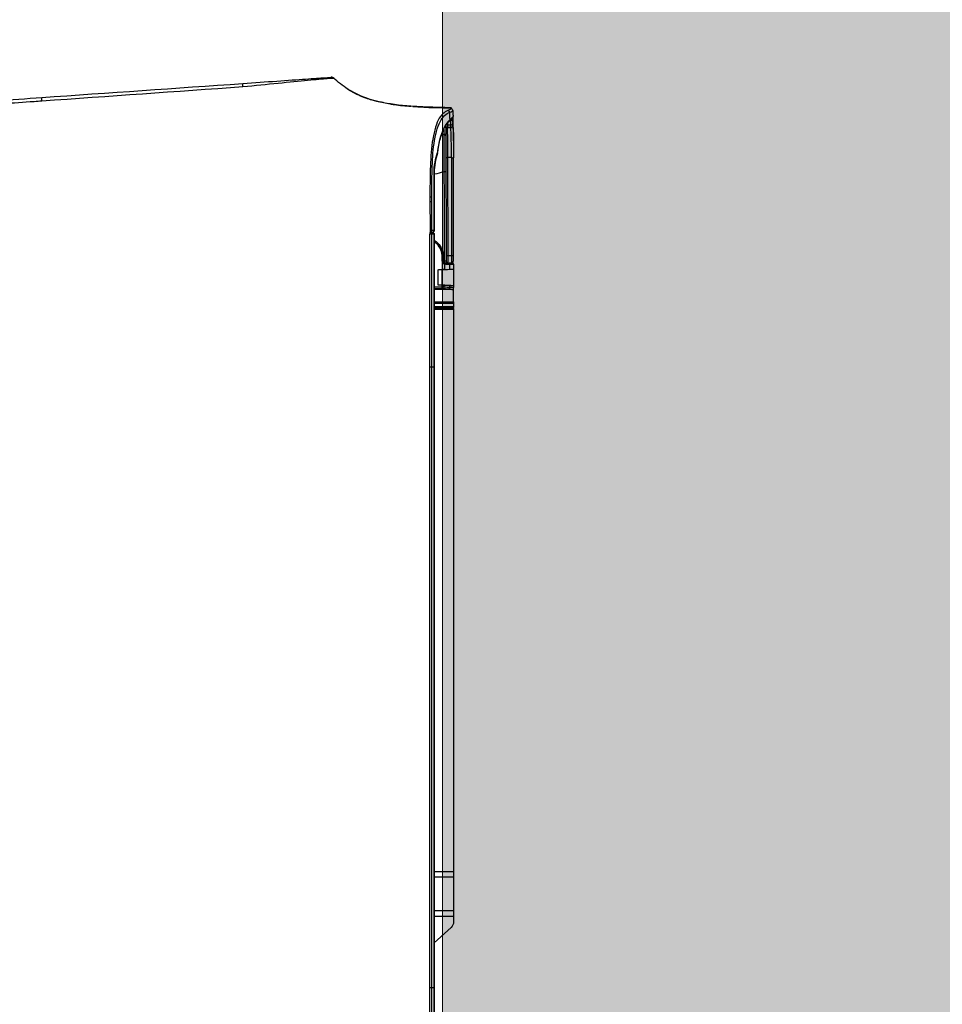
# Model space of a CAD drawing. Header units: millimetres. Extents: x 922208 to 1069538, y -182208 to -99877.
# Tile 54 of 256: x 982808 to 983044, y -175512 to -175260. Entities that reach past the tile are written whole.
import ezdxf

# ---------------------------------------------------------------- set-up
doc = ezdxf.new("R2010")
doc.units = ezdxf.units.MM
doc.header["$MEASUREMENT"] = 0
doc.linetypes.add('HIDDEN', pattern=[20, 10, -10])
doc.layers.add('IS_KLIM_urządzenia', color=3, linetype='Continuous')
for name, color, linetype, lineweight in [('IS_POWRÓT', 5, 'HIDDEN', 30), ('Nowe_220-A Ściany_Nr_pióra__19', 255, 'Continuous', 0), ('Nowe_220-A Ściany_Nr_pióra__27', 7, 'Continuous', 25)]:
    doc.layers.add(name, color=color, linetype=linetype, lineweight=lineweight)

# ---------------------------------------------------------------- blocks, each defined once
blk = doc.blocks.new('parter01')
at = {"layer": 'Nowe_220-A Ściany_Nr_pióra__19', "linetype": 'Continuous', "lineweight": 0}
blk.add_hatch(color=255, dxfattribs=at).paths.add_polyline_path([(983286.55073, -117780.02068), (983286.55073, -113250.02068), (982916.55073, -113250.02068), (982916.55073, -117780.02068)])
at = {"layer": 'Nowe_220-A Ściany_Nr_pióra__27', "color": 7, "linetype": 'Continuous', "lineweight": 0}
blk.add_lwpolyline([(982916.55073, -115500.02068), (982916.55073, -117780.02068)], dxfattribs=at)
blk = doc.blocks.new('G$CFEA986A8')
at = {"layer": 'IS_KLIM_urządzenia', "linetype": 'Continuous'}
for p, q in [((53.93, 200.11), (53.93, 200.96)), ((53.93, 199.16), (53.93, 200.11)), ((54.23, 201.26), (55.52, 201.26)), ((54.24, 200.26), (54.24, 199.31)), ((55.48, 200.26), (54.24, 200.26)), ((55.51, 198.89), (55.48, 200.26)), ((55.52, 201.26), (55.54, 201.26)), ((55.54, 201.26), (55.69, 198.26)), ((55.54, 201.26), (59.6, 201.26)), ((59.62, 201.26), (60.17, 201.26)), ((60.06, 200.26), (59.65, 200.26)), ((64.28, 201.26), (65.29, 201.26)), ((65.09, 201.06), (65.09, 200.26)), ((65.09, 200.26), (65.09, 196.29)), ((65.49, 201.26), (65.29, 201.26)), ((65.29, 200.27), (65.29, 201.26)), ((65.29, 200.27), (65.49, 200.27)), ((65.29, 196.29), (65.29, 200.27)), ((65.49, 201.26), (209.47, 201.26)), ((65.49, 201.26), (65.49, 200.27)), ((65.49, 200.27), (65.5, 196.29)), ((65.69, 200.26), (65.69, 201.06)), ((65.7, 196.29), (65.69, 200.26)), ((209.47, 196.29), (209.47, 201.26)), ((209.47, 201.26), (210.97, 201.26)), ((210.97, 201.26), (210.97, 196.29)), ((210.97, 201.26), (219.47, 201.26)), ((219.47, 196.29), (219.47, 201.26)), ((219.47, 201.26), (220.97, 201.26)), ((220.97, 201.26), (220.97, 196.29)), ((220.97, 201.26), (222.34, 201.26)), ((223.82, 200.61), (227.77, 196.29)), ((46.54, 196.29), (46.54, 196.24)), ((46.54, 195.58), (46.54, 195.13)), ((80.5, 196.29), (80.5, 196.24)), ((80.5, 196.24), (80.5, 195.58)), ((80.5, 195.58), (80.5, 195.13)), ((239.13, 196.24), (239.13, 196.29)), ((239.13, 195.13), (239.13, 195.58))]:
    blk.add_line(p, q, dxfattribs=at)
at = {"layer": 'IS_KLIM_urządzenia', "linetype": 'Continuous', "extrusion": (0, 0, -1)}
for centre, radius, start, end in [((-18.69, 199.74), 0.5, 182.0496, 269.8), ((-54.23, 200.96), 0.3, 0, 90), ((-222.34, 199.26), 2, 90, 137.5532), ((-45.54, 195.79), 0.5, 90, 180), ((-46.54, 195.79), 0.5, 0, 90)]:
    blk.add_arc(centre, radius, start, end, dxfattribs=at)
at = {"layer": 'IS_KLIM_urządzenia', "linetype": 'Continuous'}
for centre, radius, start, end in [((18.72, 200.56), 0.5, 357.7294, 89), ((65.29, 201.06), 0.2, 90, 179.94), ((65.49, 201.06), 0.2, 0.06, 90), ((25.66, 196.65), 0.5, 72.0675, 83.6302)]:
    blk.add_arc(centre, radius, start, end, dxfattribs=at)
for centre, major_axis, ratio, start_param, end_param in [((14.93, 200.53), (-0.026, 0.499), 0.9983, 0, 1.502362), ((15.36, 199.79), (0.457, 0.203), 0.909388, 1.232542, 2.687909), ((16.45, 200.61), (0.144, 0.479), 0.997743, 0.012939, 0.345034), ((16.95, 200.59), (-0.009, -0.5), 0.866632, 1.552217, 3.141593), ((17.2, 199.87), (0.375, 0.331), 0.874767, 6.258498, 7.242676), ((18.12, 200.57), (-0.009, -0.5), 0.86661, 1.552873, 3.141593), ((18.08, 199.73), (-0.002, 0.5), 0.86639, 4.116092, 4.679302), ((21.31, 198.76), (-0.002, 0.49), 0.738248, 0, 1.638372), ((26.9, 199.77), (0.002, -0.5), 0.034879, 0, 1.57242), ((26.93, 200.73), (0, 0.5), 0.034873, 4.714126, 6.335137), ((26.98, 200.73), (0, -0.5), 0.034873, 1.572542, 3.193553), ((51.98, 200.73), (0, -0.5), 0.034873, 1.572542, 3.193984), ((51.98, 199.85), (0.002, -0.5), 0.034879, 0, 1.57242), ((53.41, 199.86), (0.002, -0.5), 0.988846, 0, 1.567605), ((53.43, 199.83), (-0.5, 0), 0.97477, 1.576144, 3.141593), ((54.11, 198.74), (-0.256, 0.157), 0.454954, 4.950735, 6.283185), ((54.23, 200.11), (-0.3, 0), 0.500503, 4.682189, 6.283185), ((54.23, 199.16), (-0.3, 0), 0.500503, 4.682189, 6.283185), ((60.06, 200.01), (-0.499, 0.025), 0.499537, 3.242371, 4.737227), ((60.17, 200.76), (0, 0.5), 0.996195, 4.713166, 6.283185), ((65.29, 200.26), (0.2, 0), 0.005236, 1.570788, 3.141593), ((65.49, 200.26), (0.2, 0), 0.005236, 0, 1.570791), ((25.66, 196.65), (0.055, 0.497), 0.256635, 6.28316, 6.727423), ((25.66, 196.65), (-0.154, -0.476), 0.571177, 3.141593, 3.672186), ((52.33, 198.36), (0, 0.3), 0.034873, 4.714134, 6.283185), ((53.43, 198.86), (-0.5, 0), 0.003693, 1.579523, 2.534048), ((53.43, 198.36), (0, 0.3), 0.034873, 4.714134, 6.283185), ((53.65, 198.39), (0.084, -0.288), 0.033955, 1.562656, 3.141593), ((59.99, 198.58), (-0.499, 0.025), 0.499537, 3.242371, 4.737227), ((59.98, 198.33), (0.5, 0), 0.001724, 0.087267, 1.535915), ((30.87, 195.79), (0, 0.5), 0.010876, 0, 0.428815), ((45.54, 195.79), (0, 0.5), 0.009623, 0, 0.426438), ((45.54, 195.79), (-0.5, 0), 0.910452, 3.141593, 4.716369), ((45.54, 195.22), (-0.5, 0), 0.910238, 3.141593, 4.716614), ((45.54, 195.22), (-0.001, 0.5), 0.004977, 0.42694, 1.572622), ((45.54, 195.22), (-0.5, 0), 0.001837, 1.565823, 3.141593), ((46.54, 195.79), (-0.5, 0), 0.894842, 4.712389, 6.283185), ((46.54, 195.13), (-0.5, 0), 0.894842, 4.712389, 6.283185), ((46.54, 195.13), (-0.5, 0), 0.001524, 0, 1.570796)]:
    blk.add_ellipse(centre, major_axis=major_axis, ratio=ratio, start_param=start_param, end_param=end_param, dxfattribs=at)
at = {"layer": 'IS_KLIM_urządzenia', "linetype": 'Continuous', "extrusion": (0, 0, -1)}
for centre, major_axis, ratio, start_param, end_param in [((53.43, 199.16), (0.479, -0.142), 1, 5.994256, 6.545048), ((53.44, 199.31), (0.771, -0.214), 1, 6.012747, 6.56354), ((54.23, 199.26), (0, -2), 0.005231, 3.141593, 4.188473), ((55.62, 199.26), (0.11, -2), 0.052397, 2.097475, 3.144355)]:
    blk.add_ellipse(centre, major_axis=major_axis, ratio=ratio, start_param=start_param, end_param=end_param, dxfattribs=at)
at = {"layer": 'IS_KLIM_urządzenia', "linetype": 'Continuous'}
for points, knots in [([(14.21, 200.54), (14.17, 199.53), (14.12, 197.84), (14.05, 195.45), (13.98, 193.38), (13.88, 191.32), (13.68, 188.56), (13.37, 185.89), (13.01, 183.93), (12.88, 183.33)], [0, 0, 0, 0, 0.174844, 0.294563, 0.414282, 0.534001, 0.653719, 0.893157, 1, 1, 1, 1]), ([(14.29, 200.81), (14.28, 199.72), (14.24, 198.12), (14.2, 196.18), (14.17, 195.22), (14.15, 194.58), (14.11, 194.03), (14.06, 193.38), (13.96, 192.48), (13.91, 191.88), (13.89, 191.63)], [0, 0, 0, 0, 0.261726, 0.374815, 0.426057, 0.47543, 0.525874, 0.58018, 0.704159, 1, 1, 1, 1]), ([(14.21, 200.54), (14.21, 200.54), (14.21, 200.54), (14.21, 200.54), (14.24, 200.54), (14.28, 200.54), (14.28, 200.54), (14.28, 200.54)], [0, 0, 0, 0, 0.184418, 0.184418, 0.99996, 0.99996, 1, 1, 1, 1]), ([(14.91, 201.03), (14.8, 201.03), (14.8, 201.03), (14.72, 201.02), (14.69, 201.02), (14.69, 201.02)], [0, 0, 0, 0, 0.500965, 0.500965, 1, 1, 1, 1]), ([(14.86, 199.79), (15.27, 198.9), (15.97, 198.03), (18.72, 196.62), (20.82, 196.12), (25.21, 195.49), (27.58, 195.36), (32.29, 195.23), (34.65, 195.19), (37.02, 195.19)], [0, 0, 0, 0, 0.25, 0.25, 0.5, 0.5, 0.75, 0.75, 1, 1, 1, 1]), ([(14.91, 201.03), (15.24, 201.05), (15.57, 201.07), (16.08, 201.09), (16.24, 201.1), (16.41, 201.11)], [0, 0, 0, 0, 0.665624, 0.665624, 1, 1, 1, 1]), ([(17.18, 200.33), (16.78, 200.31), (16.38, 200.3), (15.77, 200.27), (15.55, 200.26), (15.33, 200.25)], [0, 0, 0, 0, 0.64643, 0.64643, 1, 1, 1, 1]), ([(37.02, 195.65), (34.71, 195.64), (32.4, 195.69), (27.8, 195.82), (25.48, 195.94), (21.18, 196.55), (19.11, 197.06), (16.41, 198.49), (15.73, 199.37), (15.33, 200.25)], [0, 0, 0, 0, 0.25, 0.25, 0.5, 0.5, 0.75, 0.75, 1, 1, 1, 1]), ([(17.58, 200.19), (17.53, 200.24), (17.28, 200.53), (17.02, 200.81), (16.81, 200.97), (16.69, 201.07), (16.57, 201.09), (16.54, 201.1)], [0, 0, 0, 0, 0.095996, 0.59266, 0.84646, 0.967214, 1, 1, 1, 1]), ([(19.22, 201.14), (18.71, 201.12), (17.99, 201.09), (17.43, 201.08), (17.25, 201.08)], [0, 0, 0, 0, 0.627909, 1, 1, 1, 1]), ([(18.55, 200.55), (18.38, 200.55), (18.22, 200.56), (17.83, 200.56), (17.6, 200.57), (17.38, 200.57)], [0, 0, 0, 0, 0.427577, 0.427577, 1, 1, 1, 1]), ([(25.22, 197.23), (24.9, 197.26), (23.92, 197.39), (22.4, 197.73), (20.73, 198.24), (19.32, 198.86), (18.3, 199.5), (17.85, 199.92), (17.7, 200.1)], [0, 0, 0, 0, 0.087973, 0.275439, 0.466673, 0.659321, 0.855696, 1, 1, 1, 1]), ([(18.12, 201.07), (18.26, 201.06), (18.38, 201.06), (18.64, 201.06), (18.72, 201.06), (18.72, 201.06)], [0, 0, 0, 0, 0.352743, 0.352743, 1, 1, 1, 1]), ([(18.52, 199.72), (18.52, 199.8), (18.52, 199.88), (18.53, 200.16), (18.54, 200.35), (18.55, 200.55)], [0, 0, 0, 0, 0.293814, 0.293814, 1, 1, 1, 1]), ([(18.72, 201.06), (18.72, 201.06), (19.6, 201.08), (22.63, 201.19), (24.74, 201.23), (26.93, 201.23)], [0, 0, 0, 0, 0.5, 0.5, 1, 1, 1, 1]), ([(19.17, 199.24), (19.58, 199.24), (20.23, 199.24), (22.58, 199.25), (24.7, 199.26), (26.9, 199.27)], [0, 0, 0, 0, 0.359642, 0.359642, 1, 1, 1, 1]), ([(19.22, 200.54), (19.21, 200.34), (19.2, 200.13), (19.19, 199.86), (19.19, 199.79), (19.18, 199.72)], [0, 0, 0, 0, 0.736288, 0.736288, 1, 1, 1, 1]), ([(26.91, 199.77), (24.85, 199.75), (22.86, 199.74), (20.02, 199.72), (19.18, 199.72), (19.18, 199.72)], [0, 0, 0, 0, 0.5, 0.5, 1, 1, 1, 1]), ([(19.22, 201.14), (19.58, 201.15), (20.3, 201.17), (21.53, 201.2), (23.05, 201.22), (24.87, 201.23), (26.28, 201.23), (26.98, 201.23)], [0, 0, 0, 0, 0.163195, 0.329907, 0.49928, 0.750989, 1, 1, 1, 1]), ([(26.95, 200.73), (24.89, 200.73), (22.89, 200.68), (20.05, 200.57), (19.22, 200.54), (19.22, 200.54)], [0, 0, 0, 0, 0.5, 0.5, 1, 1, 1, 1]), ([(21.11, 198.73), (21.11, 198.75), (21.11, 198.77), (21.11, 198.81), (21.11, 198.83), (21.11, 198.89), (21.12, 198.93), (21.14, 199.02), (21.15, 199.07), (21.18, 199.15), (21.2, 199.18), (21.24, 199.23), (21.27, 199.24), (21.29, 199.25), (21.3, 199.25), (21.3, 199.25)], [0, 0, 0, 0, 0.079375, 0.079375, 0.152142, 0.152142, 0.308093, 0.308093, 0.533795, 0.533795, 0.744603, 0.744603, 0.955402, 0.955402, 1, 1, 1, 1]), ([(26.9, 199.27), (27.23, 199.27), (27.56, 199.27), (29.23, 199.27), (30.56, 199.28), (37.22, 199.3), (42.55, 199.32), (49.25, 199.34), (50.62, 199.35), (51.98, 199.35)], [0, 0, 0, 0, 0.039838, 0.039838, 0.199192, 0.199192, 0.836607, 0.836607, 1, 1, 1, 1]), ([(26.95, 200.73), (26.95, 200.72), (26.95, 200.7), (26.94, 200.38), (26.92, 200.07), (26.91, 199.77)], [0, 0, 0, 0, 0.050907, 0.050907, 1, 1, 1, 1]), ([(52, 199.85), (51.67, 199.85), (51.33, 199.85), (49.67, 199.85), (48.33, 199.84), (41.67, 199.82), (36.34, 199.8), (29.65, 199.78), (28.28, 199.77), (26.91, 199.77)], [0, 0, 0, 0, 0.039838, 0.039838, 0.199192, 0.199192, 0.836607, 0.836607, 1, 1, 1, 1]), ([(26.99, 200.73), (27.33, 200.73), (27.66, 200.73), (29.33, 200.73), (30.66, 200.73), (37.32, 200.73), (42.65, 200.73), (49.32, 200.73), (50.66, 200.73), (52, 200.73)], [0, 0, 0, 0, 0.039967, 0.039967, 0.199835, 0.199835, 0.839306, 0.839306, 1, 1, 1, 1]), ([(30.48, 198.78), (30.48, 198.84), (30.48, 198.89), (30.48, 199), (30.48, 199.05), (30.48, 199.14), (30.48, 199.17), (30.48, 199.23), (30.48, 199.25), (30.49, 199.27), (30.49, 199.28), (30.49, 199.28), (30.49, 199.28), (30.49, 199.28)], [0, 0, 0, 0, 0.215384, 0.215384, 0.430768, 0.430768, 0.646164, 0.646164, 0.861588, 0.861588, 0.968092, 0.968092, 1, 1, 1, 1]), ([(53.93, 200.67), (53.93, 200.68), (53.93, 200.75), (53.89, 200.86), (53.81, 200.99), (53.72, 201.07), (53.63, 201.12), (53.56, 201.15), (53.47, 201.17), (53.32, 201.19), (53.02, 201.21), (52.48, 201.23), (52.05, 201.23), (51.82, 201.23), (51.78, 201.23)], [0, 0, 0, 0, 0.008737, 0.069232, 0.117614, 0.159413, 0.196322, 0.230426, 0.272625, 0.360337, 0.57868, 0.76722, 0.964188, 1, 1, 1, 1]), ([(51.98, 199.35), (52.17, 199.35), (52.36, 199.35), (52.68, 199.36), (52.83, 199.36), (53.07, 199.36), (53.18, 199.36), (53.34, 199.36), (53.39, 199.36), (53.41, 199.36)], [0, 0, 0, 0, 0.270422, 0.270422, 0.513615, 0.513615, 0.756808, 0.756808, 1, 1, 1, 1]), ([(52, 200.73), (52.12, 200.73), (52.25, 200.73), (52.58, 200.73), (52.8, 200.73), (53.18, 200.72), (53.35, 200.71), (53.63, 200.7), (53.74, 200.69), (53.89, 200.68), (53.93, 200.67), (53.93, 200.66)], [0, 0, 0, 0, 0.119883, 0.119883, 0.339691, 0.339691, 0.55974, 0.55974, 0.779888, 0.779888, 1, 1, 1, 1]), ([(53.91, 199.86), (53.87, 199.86), (53.8, 199.86), (53.59, 199.86), (53.45, 199.86), (53.12, 199.86), (52.93, 199.86), (52.5, 199.86), (52.25, 199.85), (52, 199.85)], [0, 0, 0, 0, 0.243193, 0.243193, 0.486385, 0.486385, 0.729578, 0.729578, 1, 1, 1, 1]), ([(53.43, 199.35), (53.43, 199.33), (53.43, 199.31), (53.43, 199.25), (53.43, 199.21), (53.43, 199.13), (53.43, 199.07), (53.43, 198.97), (53.43, 198.91), (53.43, 198.86)], [0, 0, 0, 0, 0.251437, 0.251437, 0.502865, 0.502865, 0.754279, 0.754279, 1, 1, 1, 1]), ([(59.65, 200.26), (59.66, 200.45), (59.66, 200.63), (59.66, 200.92), (59.65, 201.04), (59.64, 201.21), (59.63, 201.26), (59.62, 201.26)], [0, 0, 0, 0, 0.320954, 0.320954, 0.641904, 0.641904, 1, 1, 1, 1]), ([(59.99, 198.83), (60, 199.08), (60.01, 199.33), (60.04, 199.8), (60.05, 200.03), (60.06, 200.26)], [0, 0, 0, 0, 0.522709, 0.522709, 1, 1, 1, 1]), ([(60.06, 200.26), (60.07, 200.47), (60.08, 200.67), (60.1, 200.96), (60.11, 201.07), (60.14, 201.22), (60.16, 201.26), (60.17, 201.26)], [0, 0, 0, 0, 0.353708, 0.353708, 0.676927, 0.676927, 1, 1, 1, 1]), ([(63.8, 201.26), (62.76, 201.26), (61.72, 201.26), (60.66, 201.26), (60.64, 201.26), (60.48, 201.26), (60.33, 201.26), (60.18, 201.26)], [0, 0, 0, 0, 0.863472, 0.863472, 0.877231, 0.877231, 1, 1, 1, 1]), ([(60.56, 200.01), (60.54, 199.72), (60.53, 199.43), (60.5, 198.96), (60.49, 198.77), (60.48, 198.58)], [0, 0, 0, 0, 0.604042, 0.604042, 1, 1, 1, 1]), ([(60.67, 200.76), (60.65, 200.76), (60.64, 200.73), (60.61, 200.62), (60.6, 200.54), (60.57, 200.31), (60.56, 200.17), (60.56, 200.01)], [0, 0, 0, 0, 0.323211, 0.323211, 0.646457, 0.646457, 1, 1, 1, 1]), ([(13.84, 190.86), (13.85, 191.05), (13.99, 193.24), (14.05, 195.43), (14.11, 197.43)], [0, 0, 0, 0, 0.087292, 1, 1, 1, 1]), ([(19.71, 198.73), (19.85, 198.73), (20, 198.72), (20.4, 198.72), (20.63, 198.72), (20.94, 198.72)], [0, 0, 0, 0, 0.37651, 0.37651, 1, 1, 1, 1]), ([(20.94, 198.72), (20.95, 198.72), (20.96, 198.72), (20.97, 198.72), (20.97, 198.72), (20.97, 198.72), (20.97, 198.72), (20.97, 198.71), (20.97, 198.71), (20.97, 198.71), (20.97, 198.71), (20.98, 198.71), (20.98, 198.71), (20.98, 198.71)], [0, 0, 0, 0, 0.615634, 0.615634, 0.835116, 0.835116, 0.937229, 0.937229, 0.970666, 0.970666, 0.991316, 0.991316, 1, 1, 1, 1]), ([(21.06, 198.72), (22.51, 198.73), (24.09, 198.74), (27.27, 198.76), (28.87, 198.77), (30.48, 198.77)], [0, 0, 0, 0, 0.5, 0.5, 1, 1, 1, 1]), ([(30.48, 198.78), (30.81, 198.78), (31.14, 198.78), (32.81, 198.79), (34.14, 198.79), (40.81, 198.82), (46.14, 198.83), (52.13, 198.86), (52.78, 198.86), (53.43, 198.86)], [0, 0, 0, 0, 0.043508, 0.043508, 0.217737, 0.217737, 0.914651, 0.914651, 1, 1, 1, 1]), ([(48.08, 196.29), (48.28, 196.62), (48.52, 196.92), (49.71, 198.11), (51.01, 198.66), (52.33, 198.66)], [0, 0, 0, 0, 0.226904, 0.226904, 1, 1, 1, 1]), ([(52.34, 198.36), (51.1, 198.36), (49.89, 197.85), (48.81, 196.78), (48.63, 196.55), (48.46, 196.31)], [0, 0, 0, 0, 0.807469, 0.807469, 1, 1, 1, 1]), ([(52.33, 198.66), (52.53, 198.66), (52.73, 198.66), (53.1, 198.66), (53.26, 198.66), (53.43, 198.66)], [0, 0, 0, 0, 0.545123, 0.545123, 1, 1, 1, 1]), ([(53.44, 198.36), (53.24, 198.36), (53.04, 198.36), (52.67, 198.36), (52.51, 198.36), (52.34, 198.36)], [0, 0, 0, 0, 0.545123, 0.545123, 1, 1, 1, 1]), ([(53.86, 198.9), (53.85, 198.88), (53.84, 198.87), (53.8, 198.82), (53.77, 198.79), (53.73, 198.76), (53.72, 198.75), (53.67, 198.72), (53.62, 198.69), (53.57, 198.68)], [0, 0, 0, 0, 0.160482, 0.160482, 0.52212, 0.52212, 0.58886, 0.58886, 1, 1, 1, 1]), ([(53.67, 198.39), (53.75, 198.43), (53.83, 198.48), (53.97, 198.62), (54.03, 198.71), (54.09, 198.82), (54.11, 198.86), (54.12, 198.89)], [0, 0, 0, 0, 0.391531, 0.391531, 0.834377, 0.834377, 1, 1, 1, 1]), ([(55.51, 198.89), (55.51, 198.79), (55.51, 198.68), (55.52, 198.51), (55.52, 198.45), (55.53, 198.39)], [0, 0, 0, 0, 0.64422, 0.64422, 1, 1, 1, 1]), ([(55.59, 197.26), (55.57, 197.59), (55.55, 197.93), (55.53, 198.3), (55.53, 198.35), (55.53, 198.39)], [0, 0, 0, 0, 0.885108, 0.885108, 1, 1, 1, 1]), ([(55.59, 197.26), (55.58, 197.37), (55.58, 197.49), (55.57, 197.7), (55.57, 197.8), (55.56, 197.97), (55.57, 198.05), (55.57, 198.17), (55.57, 198.21), (55.58, 198.25), (55.58, 198.26), (55.59, 198.26)], [0, 0, 0, 0, 0.214139, 0.214139, 0.428302, 0.428302, 0.642148, 0.642148, 0.856248, 0.856248, 1, 1, 1, 1]), ([(55.59, 198.26), (56.25, 198.26), (56.92, 198.26), (58.24, 198.26), (58.89, 198.26), (59.55, 198.26)], [0, 0, 0, 0, 0.504617, 0.504617, 1, 1, 1, 1]), ([(59.55, 197.26), (58.88, 197.26), (58.22, 197.26), (56.9, 197.26), (56.24, 197.26), (55.59, 197.26)], [0, 0, 0, 0, 0.504597, 0.504597, 1, 1, 1, 1]), ([(59.6, 198.3), (59.6, 198.29), (59.6, 198.27), (59.58, 197.93), (59.57, 197.59), (59.55, 197.26)], [0, 0, 0, 0, 0.042191, 0.042191, 1, 1, 1, 1]), ([(59.55, 198.26), (59.55, 198.26), (59.56, 198.24), (59.57, 198.17), (59.57, 198.11), (59.57, 197.97), (59.57, 197.89), (59.57, 197.7), (59.56, 197.59), (59.56, 197.41), (59.55, 197.34), (59.55, 197.26)], [0, 0, 0, 0, 0.214776, 0.214776, 0.429554, 0.429554, 0.644336, 0.644336, 0.859321, 0.859321, 1, 1, 1, 1]), ([(59.6, 198.3), (59.61, 198.42), (59.61, 198.53), (59.62, 198.7), (59.62, 198.75), (59.62, 198.81)], [0, 0, 0, 0, 0.65065, 0.65065, 1, 1, 1, 1]), ([(59.99, 198.83), (59.99, 198.75), (59.99, 198.67), (59.99, 198.51), (60, 198.42), (60, 198.33), (60, 198.33), (60, 198.33)], [0, 0, 0, 0, 0.501708, 0.501708, 0.983156, 0.983156, 1, 1, 1, 1]), ([(60.48, 198.33), (60.48, 198.34), (60.48, 198.35), (60.48, 198.39), (60.48, 198.42), (60.48, 198.5), (60.48, 198.54), (60.48, 198.58)], [0, 0, 0, 0, 0.109897, 0.109897, 0.498525, 0.498525, 1, 1, 1, 1]), ([(30.87, 196.29), (34.81, 196.29), (38.74, 196.29), (43.63, 196.29), (44.58, 196.29), (45.54, 196.29)], [0, 0, 0, 0, 0.804889, 0.804889, 1, 1, 1, 1]), ([(45.54, 196.25), (45.37, 196.25), (45.2, 196.25), (43.71, 196.25), (42.37, 196.25), (37.65, 196.25), (34.26, 196.25), (30.87, 196.25)], [0, 0, 0, 0, 0.033958, 0.033958, 0.30672, 0.30672, 1, 1, 1, 1]), ([(37.02, 195.65), (37.02, 195.62), (37.02, 195.58), (37.02, 195.52), (37.02, 195.51), (37.02, 195.46), (37.02, 195.41), (37.02, 195.3), (37.02, 195.25), (37.02, 195.19)], [0, 0, 0, 0, 0.339646, 0.339646, 0.410746, 0.410746, 0.705373, 0.705373, 1, 1, 1, 1]), ([(37.04, 195.19), (37.45, 195.19), (37.86, 195.19), (38.27, 195.2), (38.27, 195.2), (38.27, 195.2)], [0, 0, 0, 0, 0.999951, 0.999951, 1, 1, 1, 1]), ([(45.54, 196.25), (45.54, 196.11), (45.54, 195.97), (45.54, 195.78), (45.54, 195.73), (45.54, 195.68)], [0, 0, 0, 0, 0.728288, 0.728288, 1, 1, 1, 1]), ([(46.54, 196.29), (46.71, 196.29), (46.87, 196.29), (48.37, 196.29), (49.71, 196.29), (56.37, 196.29), (61.71, 196.29), (71.52, 196.29), (76.01, 196.29), (80.5, 196.29)], [0, 0, 0, 0, 0.014724, 0.014724, 0.13252, 0.13252, 0.603704, 0.603704, 1, 1, 1, 1]), ([(46.54, 196.24), (46.54, 196.09), (46.54, 195.94), (46.54, 195.72), (46.54, 195.65), (46.54, 195.58)], [0, 0, 0, 0, 0.674851, 0.674851, 1, 1, 1, 1]), ([(80.5, 196.29), (94.71, 196.29), (108.92, 196.29), (161.8, 196.29), (200.47, 196.29), (239.13, 196.29)], [0, 0, 0, 0, 0.268807, 0.268807, 1, 1, 1, 1]), ([(13.2, 185.01), (13.26, 185.37), (13.53, 187.14), (13.7, 188.92), (13.8, 190.33)], [0, 0, 0, 0, 0.205915, 1, 1, 1, 1]), ([(9.04, 173.7), (9.64, 174.6), (10.17, 175.55), (11.68, 178.7), (12.38, 180.96), (12.99, 183.86), (13.1, 184.44), (13.2, 185.01)], [0, 0, 0, 0, 0.27031, 0.27031, 0.856348, 0.856348, 1, 1, 1, 1]), ([(12.9, 183.43), (12.87, 183.23), (12.78, 182.78), (12.61, 181.92), (12.45, 181.22), (12.25, 180.45), (11.92, 179.33), (11.37, 177.81), (10.52, 175.99), (9.02, 173.44), (7.61, 171.66), (6.52, 170.55)], [0, 0, 0, 0, 0.131561, 0.187092, 0.238012, 0.287017, 0.336427, 0.442316, 0.562752, 0.698039, 1, 1, 1, 1]), ([(7.97, 147.33), (7.76, 150.33), (7.55, 153.27), (7.16, 158.8), (6.99, 161.31), (6.7, 165.47), (6.58, 167.12), (6.43, 169.36), (6.39, 169.93), (6.39, 169.93)], [0, 0, 0, 0, 0.25, 0.25, 0.5, 0.5, 0.75, 0.75, 1, 1, 1, 1]), ([(6.65, 170.69), (6.65, 170.69), (6.7, 170.09), (6.87, 167.77), (7, 166.06), (7.4, 161.8), (7.67, 159.23), (8.26, 153.53), (8.57, 150.5), (8.86, 147.39)], [0, 0, 0, 0, 0.25, 0.25, 0.5, 0.5, 0.75, 0.75, 1, 1, 1, 1]), ([(8.86, 147.39), (8.75, 147.38), (8.64, 147.38), (8.43, 147.36), (8.34, 147.36), (8.18, 147.34), (8.12, 147.34), (8.03, 147.33), (8, 147.33), (7.97, 147.33), (7.97, 147.33), (7.97, 147.33)], [0, 0, 0, 0, 0.230435, 0.230435, 0.460869, 0.460869, 0.691304, 0.691304, 0.881057, 0.881057, 1, 1, 1, 1]), ([(8.86, 147.39), (8.86, 147.39), (8.86, 147.39), (8.86, 147.39), (8.86, 147.39), (8.86, 147.39)], [0, 0, 0, 0, 0.629495, 0.629495, 1, 1, 1, 1]), ([(12.48, 96.01), (12.48, 96.01), (12.48, 96.01), (12.53, 95.35), (12.58, 94.68), (12.81, 91.36), (13, 88.7), (13.23, 85.45), (13.27, 84.85), (13.31, 84.26)], [0, 0, 0, 0, 0.000005, 0.000005, 0.169628, 0.169628, 0.84812, 0.84812, 1, 1, 1, 1])]:
    blk.add_open_spline(points, degree=3, knots=knots, dxfattribs=at)
for points, degree in [([(14.29, 200.54), (14.32, 200.54), (14.34, 200.54), (14.43, 200.54)], 3), ([(14.43, 200.54), (14.51, 200.54), (14.64, 200.28), (14.86, 199.79)], 3), ([(15.33, 200.25), (15.11, 200.77), (14.98, 201.04), (14.91, 201.03)], 3), ([(16.59, 201.08), (16.51, 201.13), (16.41, 201.1)], 2), ([(16.41, 201.11), (16.42, 201.11), (16.42, 201.11), (16.42, 201.11)], 3), ([(16.42, 201.11), (16.51, 201.08), (16.77, 200.81), (17.18, 200.33)], 3), ([(16.54, 201.09), (16.65, 201.09), (16.79, 201.09), (16.96, 201.09)], 3), ([(16.96, 201.09), (17.35, 201.08), (17.74, 201.07), (18.12, 201.07)], 3), ([(17.18, 200.33), (18.51, 198.82), (21.65, 197.56), (25.65, 197.11)], 3), ([(17.7, 200.1), (17.59, 200.2)], 1), ([(18.11, 199.72), (18.24, 199.72), (18.38, 199.72), (18.52, 199.72)], 3), ([(18.52, 199.72), (18.96, 199.72), (19.18, 199.72), (19.18, 199.72)], 3), ([(19.22, 200.54), (19.22, 200.54), (18.99, 200.54), (18.55, 200.55)], 3), ([(19.16, 199.01), (19.17, 199.25), (19.18, 199.48), (19.18, 199.72)], 3), ([(19.18, 199.72), (19.18, 199.48), (19.17, 199.24), (19.16, 199)], 3), ([(19.18, 199.72), (19.19, 199.99), (19.2, 200.26), (19.22, 200.54)], 3), ([(19.22, 200.54), (19.21, 200.31), (19.2, 200.08), (19.19, 199.85)], 3), ([(19.19, 199.85), (19.19, 199.92), (19.19, 199.98), (19.2, 200.05)], 3), ([(26.99, 200.73), (26.98, 200.73), (26.97, 200.73), (26.95, 200.73)], 3), ([(51.98, 201.23), (43.65, 201.23), (35.31, 201.23), (26.98, 201.23)], 3), ([(52, 199.85), (52, 200.15), (52, 200.44), (52, 200.73)], 3), ([(53.41, 199.36), (53.43, 199.36), (53.43, 199.35), (53.43, 199.35)], 3), ([(53.93, 200.66), (53.93, 200.47), (53.93, 200.29), (53.93, 200.11)], 3), ([(59.45, 198.26), (59.5, 199.26), (59.55, 200.26), (59.6, 201.26)], 3), ([(59.6, 201.26), (59.6, 201.26), (59.61, 201.26), (59.62, 201.26)], 3), ([(59.65, 200.26), (59.64, 199.78), (59.63, 199.29), (59.62, 198.81)], 3), ([(60.17, 201.26), (60.17, 201.26), (60.18, 201.26), (60.18, 201.26)], 3), ([(60.68, 200.76), (60.67, 200.76), (60.67, 200.76), (60.67, 200.76)], 3), ([(60.68, 200.76), (60.68, 199.27), (60.68, 197.78), (60.68, 196.29)], 3), ([(63.8, 196.29), (63.8, 197.95), (63.8, 199.6), (63.8, 201.26)], 3), ([(63.8, 201.26), (63.96, 201.26), (64.12, 201.26), (64.28, 201.26)], 3), ([(64.28, 201.26), (64.28, 199.6), (64.28, 197.95), (64.28, 196.29)], 3), ([(13.91, 192.08), (14.01, 193.86), (14.05, 195.65), (14.11, 197.43)], 3), ([(20.98, 198.71), (21.01, 198.72), (21.06, 198.72), (21.11, 198.73)], 3), ([(21.06, 198.72), (21.08, 198.53), (21.1, 198.34), (21.12, 198.15)], 3), ([(25.72, 197.16), (25.22, 197.23)], 1), ([(30.87, 196.25), (28.93, 196.25), (27.16, 196.62), (25.65, 197.11)], 3), ([(25.81, 197.13), (26.03, 197.06), (26.25, 196.99), (26.47, 196.93)], 3), ([(25.81, 197.13), (27.26, 196.66), (29, 196.29), (30.87, 196.29)], 3), ([(28.66, 196.46), (28.68, 196.45), (28.7, 196.45), (28.72, 196.45)], 3), ([(30.48, 198.77), (30.48, 198.78), (30.48, 198.78), (30.48, 198.78)], 3), ([(31.12, 196.41), (30.98, 197.21), (30.77, 198), (30.48, 198.77)], 3), ([(53.43, 198.66), (53.48, 198.66), (53.52, 198.66), (53.57, 198.68)], 3), ([(53.67, 198.39), (53.59, 198.37), (53.52, 198.36), (53.44, 198.36)], 3), ([(55.53, 198.39), (54.91, 198.39), (54.29, 198.39), (53.67, 198.39)], 3), ([(54.12, 198.89), (54.58, 198.89), (55.05, 198.89), (55.51, 198.89)], 3), ([(60, 198.33), (59.87, 198.32), (59.73, 198.31), (59.6, 198.3)], 3), ([(59.99, 198.83), (59.86, 198.82), (59.74, 198.81), (59.62, 198.81)], 3), ([(60, 196.29), (60, 196.97), (60, 197.65), (60, 198.33)], 3), ([(60.48, 198.33), (60.48, 197.65), (60.48, 196.97), (60.48, 196.29)], 3), ([(38.27, 195.65), (37.85, 195.65), (37.44, 195.65), (37.02, 195.65)], 3), ([(37.02, 195.19), (37.02, 195.19), (37.03, 195.19), (37.04, 195.19)], 3), ([(45.54, 195.68), (43.12, 195.67), (40.69, 195.66), (38.27, 195.65)], 3), ([(38.27, 195.65), (38.27, 195.57), (38.27, 195.39), (38.27, 195.2)], 3), ([(38.27, 195.2), (40.7, 195.21), (43.12, 195.22), (45.54, 195.22)], 3), ([(46.04, 195.22), (46.04, 195.41), (46.04, 195.6), (46.04, 195.79)], 3), ([(46.04, 195.13), (46.04, 195.16), (46.04, 195.19), (46.04, 195.22)], 3), ([(80.5, 196.24), (69.18, 196.24), (57.86, 196.24), (46.54, 196.24)], 3), ([(46.54, 195.58), (57.86, 195.58), (69.18, 195.58), (80.5, 195.58)], 3), ([(50.72, 195.13), (49.33, 195.13), (47.93, 195.13), (46.54, 195.13)], 3), ([(80.5, 195.13), (70.57, 195.13), (60.65, 195.13), (50.72, 195.13)], 3), ([(239.13, 196.24), (186.25, 196.24), (133.37, 196.24), (80.5, 196.24)], 3), ([(80.5, 195.58), (133.37, 195.58), (186.25, 195.58), (239.13, 195.58)], 3), ([(239.13, 195.13), (186.25, 195.13), (133.37, 195.13), (80.5, 195.13)], 3), ([(239.13, 196.29), (266.37, 196.29), (293.61, 196.29), (320.84, 196.29)], 3), ([(320.84, 196.24), (293.61, 196.24), (266.37, 196.24), (239.13, 196.24)], 3), ([(239.13, 195.58), (239.13, 195.8), (239.13, 196.02), (239.13, 196.24)], 3), ([(239.13, 195.58), (252.17, 195.58), (265.2, 195.58), (278.23, 195.58)], 3), ([(278.23, 195.13), (265.2, 195.13), (252.17, 195.13), (239.13, 195.13)], 3), ([(13.99, 193.69), (13.97, 193.3), (13.95, 192.92), (13.94, 192.54)], 3), ([(13.25, 185.33), (13.23, 185.23), (13.22, 185.12), (13.2, 185.01)], 3), ([(10.41, 176.07), (10.45, 176.13), (10.48, 176.2), (10.52, 176.27)], 3), ([(6.65, 170.69), (6.47, 170.49), (6.37, 170.21), (6.39, 169.93)], 3), ([(11.56, 95.97), (10.36, 113.09), (9.16, 130.21), (7.97, 147.33)], 3), ([(8.86, 147.39), (10.07, 130.27), (11.28, 113.14), (12.48, 96.01)], 3), ([(12.48, 96.01), (11.99, 95.98), (11.56, 95.96), (11.56, 95.97)], 3), ([(12.38, 84.21), (12.11, 88.13), (11.83, 92.05), (11.56, 95.97)], 3)]:
    blk.add_open_spline(points, degree=degree, dxfattribs=at)

msp = doc.modelspace()

# ---------------------------------------------------------------- block references
at = {"layer": 'IS_POWRÓT', "color": 27, "linetype": 'ByBlock', "lineweight": 30}
msp.add_blockref('parter01', (0, -59685.16), dxfattribs=at)

# ---------------------------------------------------------------- next in the draw order: block references
at = {"layer": 'IS_KLIM_urządzenia', "rotation": 270}
msp.add_blockref('G$CFEA986A8', (982718.11, -175268.36), dxfattribs=at)

doc.saveas('drawing.dxf')
